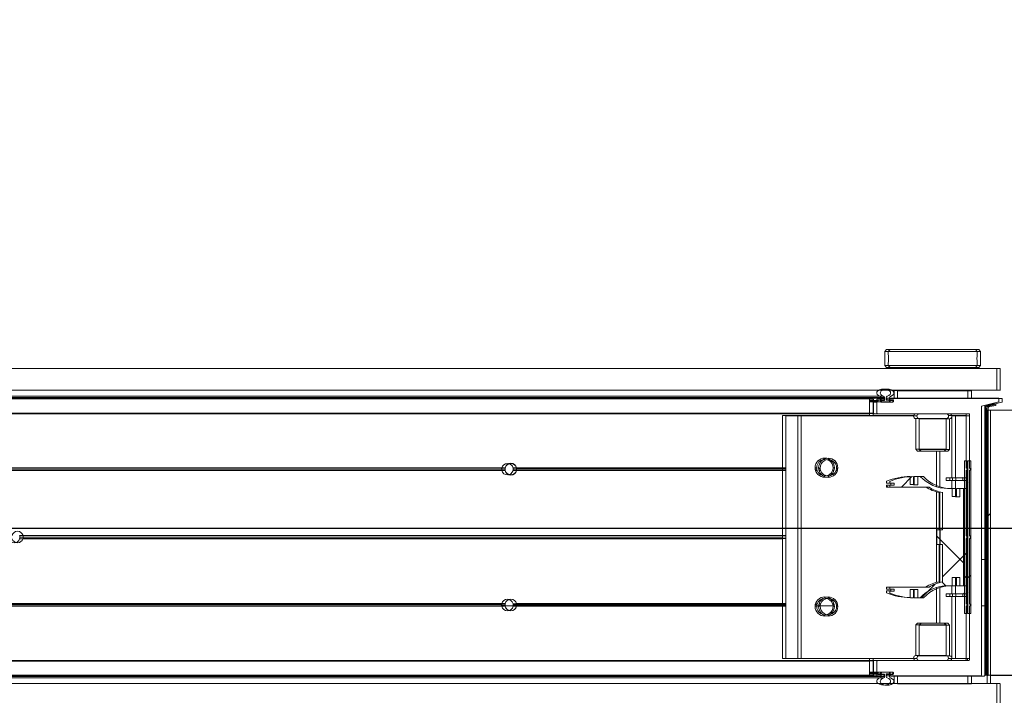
# Model space of a CAD drawing. Header units: feet. Extents: x 0 to 152508, y 0 to 59424.
# Tile 21 of 122: x 152346.783 to 152348.114, y 59280.654 to 59281.567. Entities that reach past the tile are written whole.
import ezdxf
from ezdxf import colors
from ezdxf.entities.mleader import LeaderData, LeaderLine
from ezdxf.math import Vec2, Vec3

# ---------------------------------------------------------------- set-up
doc = ezdxf.new("R2010")
doc.units = ezdxf.units.FT
doc.header["$LTSCALE"] = 0.05
doc.header["$MEASUREMENT"] = 0
for name, color, linetype, lineweight in [('Bridge plan$0$BR_P_Rail_Object', 251, 'Continuous', 30), ('Bridge plan$0$BR_P_Slab_Object', 2, 'Continuous', 30), ('Bridge plan$0$new FSB deck grid - PV_P_Curb', 1, 'Continuous', 13), ('Bridge plan$0$PV_P_EOP_Br', 252, 'Continuous', 30), ('Bridge plan$0$SC_Scratch7', 252, 'Continuous', 0)]:
    doc.layers.add(name, color=color, linetype=linetype, lineweight=lineweight)
doc.layers.add('Trellis Base$0$L-ANNO-NOTE', color=30, linetype='Continuous')
doc.styles.add('Trellis Base$0$ARIAL', font='arial.ttf', dxfattribs={"width": 0.9})

# ---------------------------------------------------------------- blocks, each defined once
blk = doc.blocks.new('Bridge plan$0$HIGH ST SCREENWALL_2 PANEL PLAN_8')
at = {"layer": 'Bridge plan$0$SC_Scratch7', "lineweight": 0, "extrusion": (0, 0, -1)}
h = blk.add_hatch(dxfattribs=at)
h.set_pattern_fill('ANSI31', color=256, scale=0.01, style=0, pattern_type=2)
h.set_pattern_definition([(44.9981, (-5.25714, -13.8556), (-0.0883853, 0.088391), [])])
h.paths.add_polyline_path([(0.3575, -0.142, -0.36397), (0.3554, -0.1445), (0.3469, -0.146), (0.3472, -0.1476), (0.3557, -0.1461, 0.36397), (0.3592, -0.142), (0.3592, 0.2187), (0.3575, 0.2187)])
h = blk.add_hatch(dxfattribs=at)
h.set_pattern_fill('ANSI31', color=256, scale=0.01, style=0, pattern_type=2)
h.set_pattern_definition([(44.9981, (-5.26903, -14.01357), (-0.0883853, 0.088391), [])])
h.paths.add_polyline_path([(0.3847, -0.0711), (0.3847, 0.1353), (0.3809, 0.1353), (0.3809, -0.0711)])
h = blk.add_hatch(dxfattribs=at)
h.set_pattern_fill('ANSI38', color=256, scale=0.01, style=0, pattern_type=2)
h.set_pattern_definition([(44.9981, (-5.26397, -14.04433), (-0.0883853, 0.088391), []), (134.9981, (-5.26397, -14.04433), (-0.2651616, 0.0883968), [0.3124994, -0.1874996])])
h.paths.add_polyline_path([(0.3958, 0.0867), (0.3958, 0.0977), (0.3861, 0.0977), (0.3861, -0.0335), (0.3958, -0.0335), (0.3958, -0.0226), (0.4014, -0.0226), (0.4014, -0.0335), (0.407, -0.0335, -0.206189), (0.4447, -0.0498), (0.4527, -0.0498), (0.4527, -0.0388), (0.4583, -0.0388), (0.4583, -0.0498, 0.098423), (0.4903, -0.0434), (0.4903, -0.0407), (0.4846, -0.0407), (0.4846, -0.0382), (0.4903, -0.0382), (0.4903, -0.0355), (0.4374, -0.0355, 0.085705), (0.419, -0.0282), (0.419, 0.0222), (0.4222, 0.0222), (0.4222, 0.0419), (0.419, 0.0419), (0.419, 0.0924, 0.085705), (0.4374, 0.0997), (0.4903, 0.0997), (0.4903, 0.1024), (0.4846, 0.1024), (0.4846, 0.1048), (0.4903, 0.1048), (0.4903, 0.1075, 0.098423), (0.4583, 0.1139), (0.4583, 0.1029), (0.4527, 0.1029), (0.4527, 0.1139), (0.4447, 0.1139, -0.206189), (0.407, 0.0977), (0.4014, 0.0977), (0.4014, 0.0867)])
at = {"layer": 'Bridge plan$0$SC_Scratch7', "lineweight": 0}
for p, q in [((-0.3412, 0.2596), (-0.3412, 0.2301)), ((-4.3307, 0.2299), (-0.3412, 0.2298)), ((-0.4801, 0.23), (-0.4801, 0.2196)), ((-0.3801, 0.23), (-0.4801, 0.23)), ((-0.4801, 0.23), (-0.4801, 0.2196)), ((-0.4457, 0.23), (-0.4457, 0.2301)), ((-0.4145, 0.2301), (-0.4145, 0.23)), ((-0.3854, 0.2301), (-0.3854, 0.23)), ((-0.3801, 0.2196), (-0.3801, 0.23)), ((-0.3801, 0.23), (-0.3801, 0.2196)), ((-0.3801, 0.23), (-0.3801, 0.23)), ((-0.3542, 0.2301), (-0.3542, 0.2187)), ((-0.513, 0.2193), (-2.27, 0.2194)), ((-0.513, 0.2193), (-2.27, 0.2194)), ((-0.513, 0.2185), (-2.27, 0.2186)), ((-0.513, 0.2185), (-2.27, 0.2186)), ((-2.2699, 0.222), (-0.4987, 0.222)), ((-2.2699, 0.222), (-0.4987, 0.222)), ((-2.2699, 0.2203), (-0.4974, 0.2202)), ((-2.2699, 0.2203), (-0.4974, 0.2202)), ((-0.513, 0.2187), (-0.513, 0.2196)), ((-0.513, 0.1996), (-0.513, 0.2187)), ((-0.5078, 0.2169), (-0.513, 0.2169)), ((-0.5078, 0.2161), (-0.513, 0.2161)), ((-0.5078, 0.2154), (-0.513, 0.2154)), ((-0.5078, 0.2146), (-0.513, 0.2146)), ((-0.5078, 0.1996), (-0.5078, 0.2187)), ((-0.507, 0.2196), (-0.4988, 0.2196)), ((-0.5019, 0.2169), (-0.5028, 0.2169)), ((-0.5028, 0.2167), (-0.5028, 0.2154)), ((-0.5019, 0.2161), (-0.5028, 0.2161)), ((-0.5019, 0.2154), (-0.5028, 0.2154)), ((-0.4988, 0.2175), (-0.502, 0.2175)), ((-0.502, 0.2146), (-0.4861, 0.2146)), ((-0.5019, 0.2161), (-0.5019, 0.2169)), ((-0.5008, 0.2169), (-0.5019, 0.2169)), ((-0.5019, 0.2154), (-0.5019, 0.2161)), ((-0.5019, 0.2146), (-0.5019, 0.2154)), ((-0.4871, 0.2146), (-0.501, 0.2146)), ((-0.5008, 0.2169), (-0.4974, 0.2169)), ((-0.498, 0.2187), (-0.498, 0.2183)), ((-0.4974, 0.2169), (-0.4974, 0.2205)), ((-0.4907, 0.2205), (-0.4907, 0.2169)), ((-0.4907, 0.2169), (-0.4871, 0.2169)), ((-0.4901, 0.2183), (-0.4901, 0.2187)), ((-0.4893, 0.2196), (-0.3628, 0.2196)), ((-0.4861, 0.2175), (-0.4893, 0.2175)), ((-0.4863, 0.2161), (-0.4863, 0.2154)), ((-0.4853, 0.2154), (-0.4853, 0.2167)), ((-0.362, 0.2188), (-0.362, -0.145)), ((-0.3575, 0.2187), (-0.3592, 0.2187)), ((-0.3592, 0.2187), (-0.3592, -0.142)), ((-0.3575, 0.2187), (-0.3575, -0.142)), ((-0.3542, 0.2187), (-0.3125, 0.2187)), ((-0.3542, -0.1396), (-0.3542, 0.2187)), ((-0.513, 0.1993), (-2.2707, 0.1994)), ((-0.513, 0.1993), (-2.2707, 0.1994)), ((-0.513, 0.1985), (-2.2707, 0.1985)), ((-0.513, 0.1985), (-2.2707, 0.1985)), ((-0.6309, -0.132), (-0.6309, 0.1961)), ((-0.6101, 0.1961), (-0.6309, 0.1961)), ((-0.6101, -0.132), (-0.6101, 0.1961)), ((-0.4537, 0.1961), (-0.6101, 0.1961)), ((-0.513, 0.1987), (-0.513, 0.1996)), ((-0.513, 0.1961), (-0.513, 0.1987)), ((-0.3836, 0.1987), (-0.507, 0.1987)), ((-0.4505, 0.1507), (-0.4505, 0.1922)), ((-0.4505, 0.1922), (-0.4097, 0.1922)), ((-0.4097, 0.1922), (-0.4097, 0.1507)), ((-0.4018, 0.1961), (-0.4065, 0.1961)), ((-0.4018, 0.1123), (-0.4018, 0.1961)), ((-0.3828, 0.1961), (-0.4018, 0.1961)), ((-0.3854, 0.1987), (-0.3854, 0.1961)), ((-0.3828, 0.1254), (-0.3828, 0.1979)), ((-0.4482, 0.1483), (-0.4505, 0.1507)), ((-0.4505, 0.1507), (-0.4097, 0.1507)), ((-0.4482, 0.1483), (-0.4121, 0.1483)), ((-0.4226, 0.1001), (-0.4226, 0.1483)), ((-0.4097, 0.1507), (-0.4121, 0.1483)), ((-0.3847, 0.1353), (-0.3847, -0.0711)), ((-0.3847, 0.1353), (-0.3809, 0.1353)), ((-0.3809, 0.1353), (-0.3809, -0.0711)), ((-1.0103, 0.1252), (-2.1068, 0.1252)), ((-1.0103, 0.1252), (-2.1068, 0.1252)), ((-1.0104, 0.1235), (-2.1068, 0.1235)), ((-1.0104, 0.1235), (-2.1068, 0.1235)), ((-1.0102, 0.1218), (-2.1068, 0.1219)), ((-1.0102, 0.1218), (-2.1068, 0.1219)), ((-1.0104, 0.1248), (-0.9949, 0.1248)), ((-0.9948, 0.125), (-1.0103, 0.125)), ((-0.9949, 0.125), (-1.0103, 0.125)), ((-0.631, 0.1252), (-0.995, 0.1252)), ((-0.995, 0.1221), (-0.6309, 0.1221)), ((-0.995, 0.1221), (-0.6309, 0.1221)), ((-0.631, 0.1218), (-0.995, 0.1218)), ((-0.9949, 0.1254), (-0.6309, 0.1254)), ((-0.9949, 0.1254), (-0.6309, 0.1254)), ((-0.9948, 0.1237), (-0.6309, 0.1237)), ((-0.9948, 0.1237), (-0.6309, 0.1237)), ((-0.631, 0.1235), (-0.9948, 0.1235)), ((-0.5867, 0.1254), (-0.5845, 0.1254)), ((-0.5865, 0.1237), (-0.5843, 0.1237)), ((-0.5861, 0.1221), (-0.5839, 0.1221)), ((-0.563, 0.1221), (-0.5612, 0.1221)), ((-0.5626, 0.1237), (-0.5608, 0.1237)), ((-0.5624, 0.1254), (-0.5606, 0.1254)), ((-0.3803, 0.1237), (-0.3828, 0.1254)), ((-0.3828, 0.1221), (-0.3803, 0.1237)), ((-0.3828, 0.0342), (-0.3828, 0.1221)), ((-0.4903, 0.1048), (-0.4903, 0.1075)), ((-0.4583, 0.1139), (-0.4583, 0.1029)), ((-0.4527, 0.1029), (-0.4527, 0.1139)), ((-0.4527, 0.1139), (-0.4447, 0.1139)), ((-0.4094, 0.1086), (-0.4094, 0.1123)), ((-0.4094, 0.1123), (-0.4011, 0.1123)), ((-0.4094, 0.1086), (-0.4011, 0.1086)), ((-0.4018, 0.0977), (-0.4018, 0.1086)), ((-0.4011, 0.1086), (-0.4011, 0.1123)), ((-0.4011, 0.1123), (-0.3871, 0.1123)), ((-0.4011, 0.1086), (-0.3871, 0.1086)), ((-0.3871, 0.1123), (-0.3871, 0.1086)), ((-0.4846, 0.1048), (-0.4903, 0.1048)), ((-0.4903, 0.1024), (-0.4846, 0.1024)), ((-0.4903, 0.0997), (-0.4903, 0.1024)), ((-0.4374, 0.0997), (-0.4903, 0.0997)), ((-0.4846, 0.1024), (-0.4846, 0.1048)), ((-0.4583, 0.1029), (-0.4527, 0.1029)), ((-0.4226, -0.0291), (-0.4226, 0.0932)), ((-0.407, 0.0977), (-0.4014, 0.0977)), ((-0.4014, 0.0977), (-0.4014, 0.0867)), ((-0.3958, 0.0867), (-0.3958, 0.0977)), ((-0.3958, 0.0977), (-0.3861, 0.0977)), ((-0.3861, 0.0977), (-0.3861, -0.0335)), ((-0.419, 0.0419), (-0.419, 0.0924)), ((-0.4014, 0.0867), (-0.3958, 0.0867)), ((-0.4222, 0.0419), (-0.419, 0.0419)), ((-0.4222, 0.0222), (-0.4222, 0.0419)), ((-0.631, 0.0339), (-1.6618, 0.034)), ((-0.631, 0.0339), (-1.6618, 0.034)), ((-0.631, 0.0297), (-1.6618, 0.0297)), ((-0.631, 0.0297), (-1.6618, 0.0297)), ((-0.631, 0.0318), (-1.6615, 0.0319)), ((-0.631, 0.0318), (-1.6615, 0.0319)), ((-0.3807, 0.0321), (-0.3828, 0.0342)), ((-0.3828, 0.0299), (-0.3807, 0.0321)), ((-0.3828, -0.0579), (-0.3828, 0.0299)), ((-0.419, 0.0222), (-0.4222, 0.0222)), ((-0.419, -0.0282), (-0.419, 0.0222)), ((-0.362, 0.0078), (-0.3592, 0.005)), ((-0.3575, 0.0033), (-0.3542, 0)), ((-0.4014, -0.0226), (-0.4014, -0.0335)), ((-0.3958, -0.0226), (-0.4014, -0.0226)), ((-0.3958, -0.0335), (-0.3958, -0.0226)), ((-0.4903, -0.0355), (-0.4374, -0.0355)), ((-0.4903, -0.0382), (-0.4903, -0.0355)), ((-0.4846, -0.0382), (-0.4903, -0.0382)), ((-0.4846, -0.0407), (-0.4846, -0.0382)), ((-0.4583, -0.0388), (-0.4583, -0.0498)), ((-0.4527, -0.0388), (-0.4583, -0.0388)), ((-0.4527, -0.0498), (-0.4527, -0.0388)), ((-0.4226, -0.0842), (-0.4226, -0.0359)), ((-0.4014, -0.0335), (-0.407, -0.0335)), ((-0.4018, -0.0445), (-0.4018, -0.0335)), ((-0.3861, -0.0335), (-0.3958, -0.0335)), ((-0.4903, -0.0407), (-0.4846, -0.0407)), ((-0.4903, -0.0434), (-0.4903, -0.0407)), ((-0.4447, -0.0498), (-0.4527, -0.0498)), ((-0.4011, -0.0445), (-0.4094, -0.0445)), ((-0.4094, -0.0445), (-0.4094, -0.0482)), ((-0.4011, -0.0482), (-0.4094, -0.0482)), ((-0.4018, -0.132), (-0.4018, -0.0482)), ((-0.4011, -0.0445), (-0.4011, -0.0482)), ((-0.3871, -0.0445), (-0.4011, -0.0445)), ((-0.3871, -0.0482), (-0.4011, -0.0482)), ((-0.3871, -0.0445), (-0.3871, -0.0482)), ((-1.0102, -0.0582), (-2.1068, -0.0581)), ((-1.0102, -0.0582), (-2.1068, -0.0581)), ((-1.0104, -0.0598), (-2.1068, -0.0598)), ((-1.0104, -0.0598), (-2.1068, -0.0598)), ((-1.0103, -0.0615), (-2.1068, -0.0615)), ((-1.0103, -0.0615), (-2.1068, -0.0615)), ((-0.995, -0.0579), (-0.6309, -0.0579)), ((-0.995, -0.0579), (-0.6309, -0.0579)), ((-0.631, -0.0582), (-0.995, -0.0582)), ((-0.631, -0.0615), (-0.995, -0.0615)), ((-0.9949, -0.0613), (-0.6309, -0.0613)), ((-0.9949, -0.0613), (-0.6309, -0.0613)), ((-0.9948, -0.0596), (-0.6309, -0.0596)), ((-0.9948, -0.0596), (-0.6309, -0.0596)), ((-0.631, -0.0598), (-0.9948, -0.0598)), ((-0.5867, -0.0613), (-0.5845, -0.0613)), ((-0.5865, -0.0596), (-0.5843, -0.0596)), ((-0.5861, -0.0579), (-0.5839, -0.0579)), ((-0.563, -0.0579), (-0.5612, -0.0579)), ((-0.5625, -0.0596), (-0.5608, -0.0596)), ((-0.5624, -0.0613), (-0.5606, -0.0613)), ((-0.3803, -0.0596), (-0.3828, -0.0579)), ((-0.3828, -0.0613), (-0.3803, -0.0596)), ((-0.3828, -0.1338), (-0.3828, -0.0613)), ((-0.3809, -0.0711), (-0.3847, -0.0711)), ((-0.4505, -0.0866), (-0.4481, -0.0842)), ((-0.4505, -0.128), (-0.4505, -0.0866)), ((-0.4097, -0.0866), (-0.4505, -0.0866)), ((-0.4121, -0.0842), (-0.4481, -0.0842)), ((-0.4121, -0.0842), (-0.4097, -0.0866)), ((-0.4097, -0.0866), (-0.4097, -0.128)), ((-0.6101, -0.132), (-0.6309, -0.132)), ((-0.4537, -0.132), (-0.6101, -0.132)), ((-0.513, -0.1346), (-0.513, -0.132)), ((-0.4097, -0.128), (-0.4505, -0.128)), ((-0.4018, -0.132), (-0.4065, -0.132)), ((-0.3828, -0.132), (-0.4018, -0.132)), ((-0.5131, -0.1348), (-2.2707, -0.1348)), ((-0.5131, -0.1348), (-2.2707, -0.1348)), ((-0.5131, -0.1355), (-2.2707, -0.1355)), ((-0.5131, -0.1355), (-2.2707, -0.1355)), ((-0.513, -0.1353), (-0.513, -0.1346)), ((-0.513, -0.1547), (-0.513, -0.1353)), ((-0.5078, -0.1546), (-0.5078, -0.1354)), ((-0.507, -0.1346), (-0.3836, -0.1346)), ((-0.362, -0.145), (-0.3385, -0.1504)), ((-0.3557, -0.1461), (-0.3472, -0.1476)), ((-0.3554, -0.1445), (-0.3469, -0.146)), ((-0.3125, -0.1396), (-0.3542, -0.1396)), ((-0.3472, -0.1476), (-0.3469, -0.146)), ((-0.5131, -0.155), (-2.27, -0.1549)), ((-0.5131, -0.155), (-2.27, -0.1549)), ((-0.5131, -0.1557), (-2.27, -0.1556)), ((-0.5131, -0.1557), (-2.27, -0.1556)), ((-2.27, -0.1565), (-0.4974, -0.1566)), ((-2.27, -0.1565), (-0.4974, -0.1566)), ((-2.2699, -0.1583), (-0.4987, -0.1583)), ((-2.2699, -0.1583), (-0.4987, -0.1583)), ((-0.5078, -0.1504), (-0.513, -0.1504)), ((-0.5078, -0.1513), (-0.513, -0.1513)), ((-0.5078, -0.1519), (-0.513, -0.1519)), ((-0.5078, -0.1528), (-0.513, -0.1528)), ((-0.513, -0.1554), (-0.513, -0.1547)), ((-0.4988, -0.1554), (-0.507, -0.1554)), ((-0.5028, -0.1513), (-0.5028, -0.1525)), ((-0.5018, -0.1513), (-0.5028, -0.1513)), ((-0.5018, -0.1519), (-0.5028, -0.1519)), ((-0.5018, -0.1528), (-0.5028, -0.1528)), ((-0.4861, -0.1505), (-0.502, -0.1505)), ((-0.502, -0.1533), (-0.4988, -0.1533)), ((-0.5018, -0.1513), (-0.5018, -0.1505)), ((-0.5018, -0.1519), (-0.5018, -0.1513)), ((-0.5018, -0.1528), (-0.5018, -0.1519)), ((-0.501, -0.1528), (-0.5018, -0.1528)), ((-0.501, -0.1504), (-0.4871, -0.1504)), ((-0.4974, -0.1528), (-0.501, -0.1528)), ((-0.498, -0.1542), (-0.498, -0.1546)), ((-0.4974, -0.1563), (-0.4974, -0.1528)), ((-0.4907, -0.1528), (-0.4907, -0.1563)), ((-0.4873, -0.1528), (-0.4907, -0.1528)), ((-0.4901, -0.1546), (-0.4901, -0.1542)), ((-0.4893, -0.1533), (-0.4861, -0.1533)), ((-0.3385, -0.1554), (-0.4893, -0.1554)), ((-0.4863, -0.1513), (-0.4863, -0.1519)), ((-0.4853, -0.1525), (-0.4853, -0.1513)), ((-0.4801, -0.1554), (-0.4801, -0.1658)), ((-0.3801, -0.1658), (-0.3801, -0.1554)), ((-0.3385, -0.1504), (-0.3385, -0.1554)), ((-4.3308, -0.1664), (-0.3412, -0.1665)), ((-0.4801, -0.1658), (-0.3801, -0.1658)), ((-0.4457, -0.1663), (-0.4457, -0.1658)), ((-0.4145, -0.1658), (-0.4145, -0.1663)), ((-0.3411, -0.1663), (-0.3411, -0.1958)), ((-4.3308, -0.1959), (-0.3412, -0.196)), ((-0.4926, -0.1997), (-0.4901, -0.1972)), ((-0.4901, -0.1972), (-0.3701, -0.1972)), ((-0.4863, -0.1972), (-0.4863, -0.1958)), ((-0.3738, -0.1958), (-0.3738, -0.1972)), ((-0.3701, -0.1972), (-0.3676, -0.1997)), ((-0.4926, -0.2027), (-0.4926, -0.1997)), ((-0.4926, -0.1997), (-0.3676, -0.1997)), ((-0.3679, -0.2096), (-0.3679, -0.2078)), ((-0.3676, -0.1997), (-0.3676, -0.2027)), ((-0.4926, -0.2188), (-0.4926, -0.2156)), ((-0.4901, -0.2213), (-0.4926, -0.2188)), ((-0.4926, -0.2188), (-0.3676, -0.2188)), ((-0.4901, -0.2213), (-0.3701, -0.2213)), ((-0.3676, -0.2188), (-0.3701, -0.2213)), ((-0.3676, -0.2156), (-0.3676, -0.2188))]:
    blk.add_line(p, q, dxfattribs=at)
at = {"layer": 'Bridge plan$0$SC_Scratch7', "lineweight": 0, "extrusion": (0, 0, -1)}
for centre in [(0.5736, 0.1258), (0.5736, -0.0617)]:
    blk.add_circle(centre, 0.013, dxfattribs=at)
for centre, radius, start, end in [((0.507, 0.2187), 0.00082, 359.9981, 89.9981), ((0.502, 0.2167), 0.00082, 359.9981, 89.9981), ((0.502, 0.2154), 0.00082, 269.9981, 359.9981), ((0.5008, 0.2159), 0.00104, 11.5132, 89.9981), ((0.501, 0.2154), 0.000833, 269.9981, 359.9981), ((0.4988, 0.2187), 0.00082, 89.9981, 179.9981), ((0.4988, 0.2183), 0.00082, 179.9981, 269.9981), ((0.4992, 0.2205), 0.00182, 107.5606, 179.9981), ((0.4889, 0.2205), 0.00182, 359.9981, 72.4357), ((0.4893, 0.2187), 0.00082, 359.9981, 89.9981), ((0.4893, 0.2183), 0.00082, 269.9981, 359.9981), ((0.4871, 0.2161), 0.000833, 89.9981, 179.9982), ((0.4871, 0.2154), 0.000833, 179.9981, 269.9981), ((0.4861, 0.2167), 0.00082, 89.9981, 179.9981), ((0.4861, 0.2154), 0.00082, 179.9981, 269.9981), ((0.3628, 0.2188), 0.00082, 89.9981, 179.9981), ((0.507, 0.1996), 0.000833, 269.9981, 359.9981), ((0.4505, 0.1955), 0.00328, 269.9981, 89.9981), ((0.4097, 0.1955), 0.00328, 89.9981, 269.9981), ((0.3836, 0.1979), 0.00082, 89.9981, 179.9981), ((0.5734, 0.1258), 0.0111, 357.8437, 182.1526), ((1.0026, 0.1238), 0.00781, 359.0516, 11.3489), ((1.0026, 0.1238), 0.00781, 359.0516, 11.3489), ((1.0026, 0.1238), 0.00781, 346.7098, 359.0516), ((1.0026, 0.1238), 0.00781, 346.7098, 359.0516), ((1.0026, 0.1238), 0.00781, 11.3489, 168.6474), ((1.0026, 0.1238), 0.00781, 11.3489, 168.6474), ((1.0026, 0.1238), 0.00781, 193.2865, 346.7098), ((1.0026, 0.1238), 0.00781, 193.2865, 346.7098), ((1.0026, 0.1238), 0.00781, 180.9446, 193.2865), ((1.0026, 0.1238), 0.00781, 180.9446, 193.2865), ((1.0026, 0.1238), 0.00781, 168.6474, 180.9446), ((1.0026, 0.1238), 0.00781, 168.6474, 180.9446), ((0.5734, 0.1258), 0.0111, 349.1638, 357.8437), ((0.5734, 0.1258), 0.0111, 340.222, 349.1638), ((0.5734, 0.1258), 0.0111, 199.7743, 340.222), ((0.5734, 0.1258), 0.0111, 190.8325, 199.7743), ((0.5734, 0.1258), 0.0111, 182.1526, 190.8325), ((0.4583, 0.0302), 0.0837, 67.5138, 89.9981), ((0.407, 0.1495), 0.0518, 269.9981, 316.6001), ((0.3871, 0.1062), 0.00617, 89.9981, 113.0704), ((0.3871, 0.1062), 0.00242, 89.9981, 179.9981), ((0.407, 0.1495), 0.0584, 281.7746, 301.3689), ((0.407, -0.0853), 0.0518, 43.3961, 89.9981), ((0.407, -0.0853), 0.0584, 58.6274, 78.2216), ((1.0026, -0.0597), 0.00781, 13.2865, 166.7098), ((1.0026, -0.0597), 0.00781, 13.2865, 166.7098), ((0.5734, -0.0617), 0.0111, 19.7743, 160.222), ((0.4583, 0.034), 0.0837, 269.9981, 292.4825), ((0.3871, -0.042), 0.00242, 179.9981, 269.9981), ((0.3871, -0.042), 0.00617, 246.9259, 269.9981), ((1.0026, -0.0597), 0.00781, 0.9446, 13.2865), ((1.0026, -0.0597), 0.00781, 0.9446, 13.2865), ((1.0026, -0.0597), 0.00781, 348.6474, 0.9446), ((1.0026, -0.0597), 0.00781, 348.6474, 0.9446), ((1.0026, -0.0597), 0.00781, 191.3489, 348.6474), ((1.0026, -0.0597), 0.00781, 191.3489, 348.6474), ((1.0026, -0.0597), 0.00781, 166.7098, 179.0516), ((1.0026, -0.0597), 0.00781, 166.7098, 179.0516), ((1.0026, -0.0597), 0.00781, 179.0516, 191.3489), ((1.0026, -0.0597), 0.00781, 179.0516, 191.3489), ((0.5734, -0.0617), 0.0111, 177.8437, 2.1526), ((0.5734, -0.0617), 0.0111, 2.1526, 10.8325), ((0.5734, -0.0617), 0.0111, 10.8325, 19.7743), ((0.5734, -0.0617), 0.0111, 160.222, 169.1638), ((0.5734, -0.0617), 0.0111, 169.1638, 177.8437), ((0.4505, -0.1313), 0.00328, 269.9981, 89.9981), ((0.4097, -0.1313), 0.00328, 89.9981, 269.9981), ((0.507, -0.1354), 0.00082, 359.9981, 89.9981), ((0.3836, -0.1338), 0.00082, 179.9981, 269.9981), ((0.355, -0.142), 0.00417, 279.9981, 359.9981), ((0.355, -0.142), 0.0025, 279.9981, 359.9981), ((0.507, -0.1546), 0.00082, 269.9981, 359.9981), ((0.502, -0.1513), 0.00082, 359.9981, 89.9981), ((0.502, -0.1525), 0.00082, 269.9981, 359.9981), ((0.501, -0.1513), 0.000833, 359.9981, 89.9981), ((0.501, -0.1519), 0.000833, 269.9981, 359.9982), ((0.4988, -0.1542), 0.00082, 89.9981, 179.9981), ((0.4988, -0.1546), 0.00082, 179.9981, 269.9981), ((0.4992, -0.1563), 0.00182, 179.9981, 252.4357), ((0.4889, -0.1563), 0.00182, 287.5606, 359.9981), ((0.4893, -0.1542), 0.00082, 359.9981, 89.9981), ((0.4893, -0.1546), 0.00082, 269.9981, 359.9981), ((0.4873, -0.1517), 0.00104, 191.5132, 269.9981), ((0.4871, -0.1513), 0.000833, 89.9981, 179.9981), ((0.4861, -0.1513), 0.00082, 89.9981, 179.9981), ((0.4861, -0.1525), 0.00082, 179.9981, 269.9981), ((0.5549, -0.2092), 0.0627, 174.0342, 185.8878)]:
    blk.add_arc(centre, radius, start, end, dxfattribs=at)
at = {"layer": 'Bridge plan$0$SC_Scratch7', "lineweight": 0}
for centre, start, end in [((-1.0026, 0.1236), 168.6474, 180.9446), ((-1.0026, 0.1236), 180.9446, 193.2865), ((-1.0026, 0.1236), 11.3489, 168.6474), ((-1.0026, 0.1236), 193.2865, 346.7098), ((-1.0026, 0.1236), 359.0516, 11.3489), ((-1.0026, 0.1236), 346.7098, 359.0516), ((-1.6693, 0.0319), 15.7783, 164.2179), ((-1.6693, 0.0319), 15.7783, 164.2179), ((-1.6693, 0.0319), 195.7783, 344.2179), ((-1.6693, 0.0319), 195.7783, 344.2179), ((-1.6693, 0.0319), 359.9981, 15.7783), ((-1.6693, 0.0319), 359.9981, 15.7783), ((-1.6693, 0.0319), 344.2179, 359.9981), ((-1.6693, 0.0319), 344.2179, 359.9981), ((-1.0026, -0.06), 13.2865, 166.7098), ((-1.0026, -0.06), 166.7098, 179.0516), ((-1.0026, -0.06), 179.0516, 191.3489), ((-1.0026, -0.06), 191.3489, 348.6474), ((-1.0026, -0.06), 0.9446, 13.2865), ((-1.0026, -0.06), 348.6474, 0.9446)]:
    blk.add_arc(centre, 0.00781, start, end, dxfattribs=at)
at = {"layer": 'Bridge plan$0$SC_Scratch7', "lineweight": 0, "extrusion": (0, 0, -1)}
for centre, major_axis in [((-0.4941, 0.2268), (0.00937, 0)), ((-0.4941, -0.1627), (-0.00937, 0))]:
    blk.add_ellipse(centre, major_axis=major_axis, ratio=0.561718, start_param=2.083904, end_param=7.340874, dxfattribs=at)
at = {"layer": 'Bridge plan$0$SC_Scratch7', "lineweight": 0}
for points, knots in [([(-0.3676, -0.2027), (-0.3676, -0.2027), (-0.3676, -0.2026), (-0.3676, -0.203), (-0.3677, -0.204), (-0.3678, -0.2057), (-0.3679, -0.2075), (-0.3679, -0.2087), (-0.3679, -0.2092)], [0, 0, 0, 0, 0.001442, 0.215072, 0.428673, 0.643269, 0.858346, 1, 1, 1, 1]), ([(-0.3679, -0.2092), (-0.3679, -0.2099), (-0.3679, -0.2114), (-0.3678, -0.2133), (-0.3677, -0.2148), (-0.3676, -0.2156), (-0.3676, -0.2156), (-0.3676, -0.2156)], [0, 0, 0, 0, 0.214044, 0.428061, 0.642808, 0.858038, 1, 1, 1, 1])]:
    blk.add_open_spline(points, degree=3, knots=knots, dxfattribs=at)
blk = doc.blocks.new('Bridge plan$0$HIGH ST SCREENWALL_2 PANEL PLAN_9')
at = {"layer": 'Bridge plan$0$SC_Scratch7', "lineweight": 0, "extrusion": (0, 0, -1)}
h = blk.add_hatch(dxfattribs=at)
h.set_pattern_fill('ANSI34', color=256, scale=0.1, style=0, pattern_type=2)
h.set_pattern_definition([(135.002, (13.9432, -13.85166), (0.530312, 0.530346), []), (135.002, (13.76644, -13.8517), (0.530312, 0.530346), []), (135.002, (13.5897, -13.8517), (0.530312, 0.530346), []), (135.002, (13.4129, -13.8517), (0.530312, 0.530346), [])])
h.paths.add_polyline_path([(4.3502, -0.1486), (4.3498, -0.1469), (4.3583, -0.1447, 0.339454), (4.3601, -0.1423), (4.3601, 0.2186), (4.3618, 0.2186), (4.3618, -0.1423, -0.339454), (4.3587, -0.1463)])
h = blk.add_hatch(dxfattribs=at)
h.set_pattern_fill('ANSI31', color=256, scale=0.01, style=0, pattern_type=2)
h.set_pattern_definition([(135.00186, (13.94173, -14.01359), (0.0883853, 0.088391), [])])
h.paths.add_polyline_path([(4.3899, 0.1351), (4.3899, -0.0712), (4.3862, -0.0712), (4.3862, 0.1351)])
h = blk.add_hatch(dxfattribs=at)
h.set_pattern_fill('ANSI38', color=256, scale=0.01, style=0, pattern_type=2)
h.set_pattern_definition([(135.0019, (13.84452, -14.04437), (0.0883853, 0.088391), []), (45.0019, (13.84452, -14.04437), (0.26516165, 0.0883968), [0.3124994, -0.1874996])])
h.paths.add_polyline_path([(4.401, -0.0227), (4.401, -0.0337), (4.3914, -0.0337), (4.3914, 0.0976), (4.401, 0.0976), (4.401, 0.0866), (4.4066, 0.0866), (4.4066, 0.0976), (4.4123, 0.0976, 0.206189), (4.4499, 0.1138), (4.4579, 0.1138), (4.4579, 0.1028), (4.4635, 0.1028), (4.4635, 0.1138, -0.098423), (4.4955, 0.1074), (4.4955, 0.1047), (4.4898, 0.1047), (4.4898, 0.1022), (4.4955, 0.1022), (4.4955, 0.0995), (4.4426, 0.0995, -0.085705), (4.4242, 0.0922), (4.4242, 0.0418), (4.4275, 0.0418), (4.4275, 0.0221), (4.4242, 0.0221), (4.4242, -0.0283, -0.085705), (4.4426, -0.0356), (4.4955, -0.0356), (4.4955, -0.0383), (4.4898, -0.0383), (4.4898, -0.0408), (4.4955, -0.0408), (4.4955, -0.0435, -0.098423), (4.4635, -0.0499), (4.4635, -0.0389), (4.4579, -0.0389), (4.4579, -0.0499), (4.4499, -0.0499, 0.206189), (4.4123, -0.0337), (4.4066, -0.0337), (4.4066, -0.0227)])
at = {"layer": 'Bridge plan$0$SC_Scratch7', "lineweight": 0}
for p, q in [((-4.3464, 0.2299), (-4.3464, 0.2594)), ((-8.3359, 0.2301), (-4.3464, 0.2299)), ((-4.4853, 0.2194), (-4.4853, 0.2299)), ((-4.4853, 0.2299), (-4.3853, 0.2299)), ((-4.4509, 0.2299), (-4.4509, 0.2299)), ((-4.4197, 0.2299), (-4.4197, 0.2299)), ((-4.3853, 0.2299), (-4.3853, 0.2194)), ((-4.3594, 0.2299), (-4.3594, 0.2186)), ((-4.5182, 0.2194), (-6.2752, 0.2195)), ((-4.5182, 0.2186), (-6.2752, 0.2187)), ((-6.2751, 0.2222), (-4.5039, 0.2221)), ((-6.2751, 0.2204), (-4.5026, 0.2204)), ((-4.5182, 0.2186), (-4.5182, 0.2194)), ((-4.5182, 0.1994), (-4.5182, 0.2186)), ((-4.5182, 0.2168), (-4.513, 0.2168)), ((-4.5182, 0.2159), (-4.513, 0.2159)), ((-4.5182, 0.2144), (-4.513, 0.2144)), ((-4.513, 0.1994), (-4.513, 0.2186)), ((-4.5122, 0.2194), (-4.5041, 0.2194)), ((-4.508, 0.2168), (-4.5071, 0.2168)), ((-4.508, 0.2165), (-4.508, 0.2153)), ((-4.508, 0.2159), (-4.5071, 0.2159)), ((-4.508, 0.2153), (-4.5071, 0.2153)), ((-4.5041, 0.2174), (-4.5072, 0.2174)), ((-4.5072, 0.2145), (-4.4914, 0.2145)), ((-4.5071, 0.2168), (-4.5071, 0.2159)), ((-4.5071, 0.2168), (-4.5061, 0.2168)), ((-4.5071, 0.2159), (-4.5071, 0.2153)), ((-4.5071, 0.2153), (-4.5071, 0.2145)), ((-4.5062, 0.2144), (-4.4923, 0.2144)), ((-4.5026, 0.2168), (-4.5061, 0.2168)), ((-4.5032, 0.2186), (-4.5032, 0.2182)), ((-4.5026, 0.2204), (-4.5026, 0.2168)), ((-4.4959, 0.2168), (-4.4959, 0.2204)), ((-4.4923, 0.2168), (-4.4959, 0.2168)), ((-4.4953, 0.2182), (-4.4953, 0.2186)), ((-4.4945, 0.2194), (-4.368, 0.2194)), ((-4.4914, 0.2174), (-4.4945, 0.2174)), ((-4.4915, 0.2153), (-4.4915, 0.2159)), ((-4.4905, 0.2153), (-4.4905, 0.2165)), ((-4.3672, 0.2186), (-4.3672, -0.1451)), ((-4.3618, 0.2186), (-4.3618, -0.1423)), ((-4.3618, 0.2186), (-4.3601, 0.2186)), ((-4.3601, 0.2186), (-4.3601, -0.1423)), ((-4.3177, 0.2186), (-4.3594, 0.2186)), ((-4.3594, -0.1397), (-4.3594, 0.2186)), ((-4.5182, 0.1994), (-6.2759, 0.1995)), ((-4.5182, 0.1986), (-6.2759, 0.1987)), ((-4.6362, 0.196), (-4.6362, -0.1321)), ((-4.6153, 0.196), (-4.6362, 0.196)), ((-4.6153, 0.196), (-4.6153, -0.1321)), ((-4.4589, 0.196), (-4.6153, 0.196)), ((-4.5182, 0.1986), (-4.5182, 0.1994)), ((-4.5182, 0.196), (-4.5182, 0.1986)), ((-4.3889, 0.1986), (-4.5122, 0.1986)), ((-4.4557, 0.1921), (-4.4557, 0.1506)), ((-4.4149, 0.192), (-4.4557, 0.1921)), ((-4.4149, 0.1506), (-4.4149, 0.192)), ((-4.407, 0.196), (-4.4117, 0.196)), ((-4.407, 0.196), (-4.407, 0.1122)), ((-4.388, 0.196), (-4.407, 0.196)), ((-4.388, 0.1253), (-4.388, 0.1978)), ((-4.4557, 0.1506), (-4.4534, 0.1482)), ((-4.4149, 0.1506), (-4.4557, 0.1506)), ((-4.4173, 0.1482), (-4.4534, 0.1482)), ((-4.4278, 0.1482), (-4.4278, 0.1)), ((-4.4173, 0.1482), (-4.4149, 0.1506)), ((-4.3862, 0.1351), (-4.3899, 0.1351)), ((-4.3899, -0.0712), (-4.3899, 0.1351)), ((-4.3862, -0.0712), (-4.3862, 0.1351)), ((-5.0155, 0.1253), (-6.112, 0.1253)), ((-5.0156, 0.1236), (-6.112, 0.1237)), ((-5.0154, 0.122), (-6.112, 0.122)), ((-5.0156, 0.1249), (-5.0001, 0.1249)), ((-4.6362, 0.1253), (-5.0002, 0.1253)), ((-4.6362, 0.122), (-5.0002, 0.122)), ((-4.6362, 0.1236), (-5, 0.1236)), ((-4.5897, 0.1253), (-4.5919, 0.1253)), ((-4.5895, 0.1236), (-4.5917, 0.1236)), ((-4.5891, 0.1219), (-4.5913, 0.1219)), ((-4.5897, 0.1249), (-4.5676, 0.1249)), ((-4.5664, 0.1219), (-4.5682, 0.1219)), ((-4.566, 0.1236), (-4.5678, 0.1236)), ((-4.5659, 0.1253), (-4.5676, 0.1253)), ((-4.3855, 0.1236), (-4.388, 0.1253)), ((-4.388, 0.1219), (-4.3855, 0.1236)), ((-4.388, 0.0341), (-4.388, 0.1219)), ((-4.3672, 0.1249), (-4.3618, 0.1249)), ((-4.4955, 0.1074), (-4.4955, 0.1047)), ((-4.4635, 0.1028), (-4.4635, 0.1138)), ((-4.4499, 0.1138), (-4.4579, 0.1138)), ((-4.4579, 0.1138), (-4.4579, 0.1028)), ((-4.4147, 0.1085), (-4.4147, 0.1122)), ((-4.4063, 0.1122), (-4.4147, 0.1122)), ((-4.4063, 0.1085), (-4.4147, 0.1085)), ((-4.407, 0.1085), (-4.407, 0.0976)), ((-4.4063, 0.1085), (-4.4063, 0.1122)), ((-4.3923, 0.1122), (-4.4063, 0.1122)), ((-4.3923, 0.1085), (-4.4063, 0.1085)), ((-4.3923, 0.1085), (-4.3923, 0.1122)), ((-4.4955, 0.1047), (-4.4898, 0.1047)), ((-4.4955, 0.1022), (-4.4955, 0.0995)), ((-4.4898, 0.1022), (-4.4955, 0.1022)), ((-4.4955, 0.0995), (-4.4426, 0.0995)), ((-4.4898, 0.1047), (-4.4898, 0.1022)), ((-4.4579, 0.1028), (-4.4635, 0.1028)), ((-4.4066, 0.0976), (-4.4123, 0.0976)), ((-4.4066, 0.0866), (-4.4066, 0.0976)), ((-4.401, 0.0976), (-4.401, 0.0866)), ((-4.3914, 0.0976), (-4.401, 0.0976)), ((-4.3914, -0.0337), (-4.3914, 0.0976)), ((-4.4278, 0.0931), (-4.4278, -0.0292)), ((-4.4242, 0.0922), (-4.4242, 0.0418)), ((-4.401, 0.0866), (-4.4066, 0.0866)), ((-4.3672, 0.0624), (-4.3618, 0.0624)), ((-4.4275, 0.0418), (-4.4275, 0.0221)), ((-4.4242, 0.0418), (-4.4275, 0.0418)), ((-4.6362, 0.0341), (-5.667, 0.0341)), ((-4.6362, 0.0298), (-5.667, 0.0299)), ((-4.6362, 0.032), (-5.6667, 0.032)), ((-4.3859, 0.0319), (-4.388, 0.0341)), ((-4.388, 0.0298), (-4.3859, 0.0319)), ((-4.388, -0.0581), (-4.388, 0.0298)), ((-4.4275, 0.0221), (-4.4242, 0.0221)), ((-4.4242, 0.0221), (-4.4242, -0.0283)), ((-4.4066, -0.0227), (-4.401, -0.0227)), ((-4.4066, -0.0337), (-4.4066, -0.0227)), ((-4.401, -0.0227), (-4.401, -0.0337)), ((-4.4955, -0.0356), (-4.4955, -0.0383)), ((-4.4426, -0.0356), (-4.4955, -0.0356)), ((-4.4955, -0.0383), (-4.4898, -0.0383)), ((-4.4898, -0.0383), (-4.4898, -0.0408)), ((-4.4635, -0.0389), (-4.4579, -0.0389)), ((-4.4635, -0.0499), (-4.4635, -0.0389)), ((-4.4579, -0.0389), (-4.4579, -0.0499)), ((-4.4278, -0.0361), (-4.4278, -0.0843)), ((-4.4123, -0.0337), (-4.4066, -0.0337)), ((-4.407, -0.0337), (-4.407, -0.0446)), ((-4.401, -0.0337), (-4.3914, -0.0337)), ((-4.4955, -0.0408), (-4.4955, -0.0435)), ((-4.4898, -0.0408), (-4.4955, -0.0408)), ((-4.4579, -0.0499), (-4.4499, -0.0499)), ((-4.4147, -0.0446), (-4.4147, -0.0483)), ((-4.4147, -0.0446), (-4.4063, -0.0446)), ((-4.4147, -0.0483), (-4.4063, -0.0483)), ((-4.407, -0.0483), (-4.407, -0.1321)), ((-4.4063, -0.0446), (-4.4063, -0.0483)), ((-4.4063, -0.0446), (-4.3923, -0.0446)), ((-4.4063, -0.0483), (-4.3923, -0.0483)), ((-4.3923, -0.0483), (-4.3923, -0.0446)), ((-5.0154, -0.058), (-6.112, -0.058)), ((-5.0156, -0.0597), (-6.112, -0.0597)), ((-5.0155, -0.0614), (-6.112, -0.0613)), ((-4.6362, -0.058), (-5.0002, -0.058)), ((-4.6362, -0.0614), (-5.0002, -0.0614)), ((-4.6362, -0.0597), (-5, -0.0597)), ((-4.5897, -0.0614), (-4.5919, -0.0614)), ((-4.5895, -0.0597), (-4.5917, -0.0597)), ((-4.5891, -0.0581), (-4.5913, -0.0581)), ((-4.5664, -0.0581), (-4.5682, -0.0581)), ((-4.5659, -0.0614), (-4.5676, -0.0614)), ((-4.3855, -0.0597), (-4.388, -0.0581)), ((-4.388, -0.0614), (-4.3855, -0.0597)), ((-4.388, -0.1339), (-4.388, -0.0614)), ((-4.3899, -0.0712), (-4.3862, -0.0712)), ((-4.4534, -0.0843), (-4.4557, -0.0867)), ((-4.4557, -0.0867), (-4.4557, -0.1282)), ((-4.4557, -0.0867), (-4.4149, -0.0867)), ((-4.4534, -0.0843), (-4.4173, -0.0843)), ((-4.4149, -0.0867), (-4.4173, -0.0843)), ((-4.4149, -0.1282), (-4.4149, -0.0867)), ((-4.6153, -0.1321), (-4.6362, -0.1321)), ((-4.459, -0.1321), (-4.6153, -0.1321)), ((-4.5183, -0.1347), (-4.5183, -0.1321)), ((-4.4557, -0.1282), (-4.4149, -0.1282)), ((-4.407, -0.1321), (-4.4117, -0.1321)), ((-4.388, -0.1321), (-4.407, -0.1321)), ((-4.5183, -0.1347), (-6.2759, -0.1347)), ((-4.5183, -0.1354), (-6.2759, -0.1353)), ((-4.5183, -0.1549), (-4.5183, -0.1354)), ((-4.5183, -0.1354), (-4.5183, -0.1347)), ((-4.513, -0.1547), (-4.513, -0.1355)), ((-4.5122, -0.1347), (-4.3889, -0.1347)), ((-4.3672, -0.1451), (-4.3438, -0.1506)), ((-4.3594, -0.1397), (-4.3177, -0.1397)), ((-4.3587, -0.1463), (-4.3502, -0.1486)), ((-4.3583, -0.1447), (-4.3498, -0.1469)), ((-4.5183, -0.1549), (-6.2752, -0.1548)), ((-4.5183, -0.1556), (-6.2752, -0.1555)), ((-6.2752, -0.1564), (-4.5026, -0.1565)), ((-6.2751, -0.1581), (-4.5039, -0.1582)), ((-4.5183, -0.1506), (-4.513, -0.1506)), ((-4.5183, -0.1514), (-4.513, -0.1514)), ((-4.5183, -0.1521), (-4.513, -0.1521)), ((-4.5183, -0.1529), (-4.513, -0.1529)), ((-4.5183, -0.1556), (-4.5183, -0.1549)), ((-4.5041, -0.1556), (-4.5122, -0.1556)), ((-4.508, -0.1514), (-4.508, -0.1526)), ((-4.508, -0.1514), (-4.5071, -0.1514)), ((-4.508, -0.1521), (-4.5071, -0.1521)), ((-4.508, -0.1529), (-4.5071, -0.1529)), ((-4.4914, -0.1506), (-4.5072, -0.1506)), ((-4.5072, -0.1535), (-4.5041, -0.1535)), ((-4.5071, -0.1506), (-4.5071, -0.1514)), ((-4.5071, -0.1514), (-4.5071, -0.1521)), ((-4.5071, -0.1521), (-4.5071, -0.1529)), ((-4.5071, -0.1529), (-4.5063, -0.1529)), ((-4.4923, -0.1506), (-4.5063, -0.1506)), ((-4.5063, -0.1529), (-4.5026, -0.1529)), ((-4.5033, -0.1543), (-4.5033, -0.1547)), ((-4.5026, -0.1529), (-4.5026, -0.1565)), ((-4.496, -0.1529), (-4.4925, -0.1529)), ((-4.496, -0.1565), (-4.496, -0.1529)), ((-4.4953, -0.1547), (-4.4953, -0.1543)), ((-4.4945, -0.1535), (-4.4914, -0.1535)), ((-4.3438, -0.1556), (-4.4945, -0.1556)), ((-4.4915, -0.1521), (-4.4915, -0.1514)), ((-4.4905, -0.1526), (-4.4905, -0.1514)), ((-4.4853, -0.166), (-4.4853, -0.1556)), ((-4.3853, -0.1556), (-4.3853, -0.166)), ((-4.3498, -0.1469), (-4.3502, -0.1486)), ((-4.3438, -0.1506), (-4.3438, -0.1556)), ((-8.336, -0.1663), (-4.3464, -0.1664)), ((-4.3853, -0.166), (-4.4853, -0.166)), ((-4.451, -0.166), (-4.451, -0.1664)), ((-4.4197, -0.1664), (-4.4197, -0.166)), ((-4.3464, -0.1959), (-4.3464, -0.1664)), ((-8.336, -0.1958), (-4.3464, -0.1959)), ((-4.4953, -0.1973), (-4.4978, -0.1998)), ((-4.3753, -0.1973), (-4.4953, -0.1973)), ((-4.4916, -0.1959), (-4.4916, -0.1973)), ((-4.3791, -0.1973), (-4.3791, -0.1959)), ((-4.3728, -0.1998), (-4.3753, -0.1973)), ((-4.4978, -0.1998), (-4.4978, -0.2028)), ((-4.3728, -0.1998), (-4.4978, -0.1998)), ((-4.4975, -0.2097), (-4.4975, -0.2079)), ((-4.3728, -0.2028), (-4.3728, -0.1998)), ((-4.4978, -0.2158), (-4.4978, -0.2189)), ((-4.4978, -0.2189), (-4.4953, -0.2214)), ((-4.3728, -0.2189), (-4.4978, -0.2189)), ((-4.3753, -0.2214), (-4.4953, -0.2214)), ((-4.3753, -0.2214), (-4.3728, -0.2189)), ((-4.3728, -0.2189), (-4.3728, -0.2158))]:
    blk.add_line(p, q, dxfattribs=at)
at = {"layer": 'Bridge plan$0$SC_Scratch7', "lineweight": 0, "extrusion": (0, 0, -1)}
for centre in [(4.5789, 0.1257), (4.5789, -0.0618)]:
    blk.add_circle(centre, 0.013, dxfattribs=at)
at = {"layer": 'Bridge plan$0$SC_Scratch7', "lineweight": 0}
for centre, radius, start, end in [((-4.5122, 0.2186), 0.00082, 89.9981, 179.9981), ((-4.5072, 0.2165), 0.00082, 89.9981, 179.9981), ((-4.5072, 0.2153), 0.00082, 179.9981, 269.9981), ((-4.5061, 0.2157), 0.00104, 89.9981, 168.4831), ((-4.5062, 0.2153), 0.000833, 179.9982, 269.9981), ((-4.5041, 0.2186), 0.00082, 359.9981, 89.9981), ((-4.5041, 0.2182), 0.00082, 269.9981, 359.9981), ((-4.5044, 0.2204), 0.00182, 359.9981, 72.4357), ((-4.4941, 0.2204), 0.00182, 107.5606, 179.9981), ((-4.4945, 0.2186), 0.00082, 89.9981, 179.9981), ((-4.4945, 0.2182), 0.00082, 179.9981, 269.9981), ((-4.4923, 0.2159), 0.000833, 359.9981, 89.9981), ((-4.4923, 0.2153), 0.000833, 269.9981, 359.9982), ((-4.4914, 0.2165), 0.00082, 359.9981, 89.9981), ((-4.4914, 0.2153), 0.00082, 269.9981, 359.9981), ((-4.368, 0.2186), 0.00082, 359.9981, 89.9981), ((-4.5122, 0.1994), 0.000833, 179.9981, 269.9981), ((-4.4557, 0.1953), 0.00328, 89.9981, 269.9981), ((-4.4149, 0.1953), 0.00328, 269.9981, 89.9981), ((-4.3889, 0.1978), 0.00082, 359.9981, 89.9981), ((-4.5787, 0.1257), 0.0111, 357.8437, 182.1526), ((-5.0078, 0.1238), 0.00781, 168.6474, 180.9446), ((-5.0078, 0.1238), 0.00781, 180.9446, 193.2865), ((-5.0078, 0.1238), 0.00781, 11.3489, 168.6474), ((-5.0078, 0.1238), 0.00781, 193.2865, 346.7098), ((-5.0078, 0.1238), 0.00781, 359.0516, 11.3489), ((-5.0078, 0.1238), 0.00781, 346.7098, 359.0516), ((-4.5787, 0.1257), 0.0111, 182.1526, 190.8325), ((-4.5787, 0.1257), 0.0111, 190.8325, 199.7743), ((-4.5787, 0.1257), 0.0111, 199.7743, 340.222), ((-4.5787, 0.1257), 0.0111, 340.222, 349.1638), ((-4.5787, 0.1257), 0.0111, 349.1638, 357.8437), ((-4.4635, 0.03), 0.0837, 89.9981, 112.4825), ((-4.4123, 0.1494), 0.0518, 223.3961, 269.9981), ((-4.3923, 0.106), 0.00617, 66.9259, 89.9981), ((-4.3923, 0.106), 0.00242, 359.9981, 89.9981), ((-4.4123, 0.1494), 0.0584, 238.6274, 258.2216), ((-5.6745, 0.032), 0.00781, 15.7783, 164.2179), ((-5.6745, 0.032), 0.00781, 359.9981, 15.7783), ((-5.6745, 0.032), 0.00781, 344.2179, 359.9981), ((-4.4123, -0.0855), 0.0518, 89.9981, 136.6001), ((-4.4123, -0.0855), 0.0584, 101.7746, 121.3689), ((-5.0078, -0.0598), 0.00781, 13.2865, 166.7098), ((-4.5787, -0.0618), 0.0111, 19.7743, 160.222), ((-4.4635, 0.0339), 0.0837, 247.5138, 269.9981), ((-4.3923, -0.0422), 0.00242, 269.9981, 359.9981), ((-4.3923, -0.0422), 0.00617, 269.9981, 293.0704), ((-5.0078, -0.0598), 0.00781, 166.7098, 179.0516), ((-5.0078, -0.0598), 0.00781, 179.0516, 191.3489), ((-5.0078, -0.0598), 0.00781, 191.3489, 348.6474), ((-5.0078, -0.0598), 0.00781, 0.9446, 13.2865), ((-5.0078, -0.0598), 0.00781, 348.6474, 0.9446), ((-4.5787, -0.0618), 0.0111, 169.1638, 177.8437), ((-4.5787, -0.0618), 0.0111, 177.8437, 2.1526), ((-4.5787, -0.0618), 0.0111, 160.222, 169.1638), ((-4.5787, -0.0618), 0.0111, 10.8325, 19.7743), ((-4.5787, -0.0618), 0.0111, 2.1526, 10.8325), ((-4.4557, -0.1314), 0.00328, 89.9981, 269.9981), ((-4.4149, -0.1314), 0.00328, 269.9981, 89.9981), ((-4.5122, -0.1355), 0.00082, 89.9981, 179.9981), ((-4.3889, -0.1339), 0.00082, 269.9981, 359.9981), ((-4.3576, -0.1423), 0.00417, 179.9981, 254.9981), ((-4.3576, -0.1423), 0.0025, 179.9981, 254.9981), ((-4.5122, -0.1547), 0.00082, 179.9981, 269.9981), ((-4.5072, -0.1514), 0.00082, 89.9981, 179.9981), ((-4.5072, -0.1526), 0.00082, 179.9981, 269.9981), ((-4.5063, -0.1514), 0.000833, 89.9981, 179.9982), ((-4.5063, -0.1521), 0.000833, 179.9981, 269.9981), ((-4.5041, -0.1543), 0.00082, 359.9981, 89.9981), ((-4.5041, -0.1547), 0.00082, 269.9981, 359.9981), ((-4.5044, -0.1565), 0.00182, 287.5606, 359.9981), ((-4.4941, -0.1565), 0.00182, 179.9981, 252.4357), ((-4.4945, -0.1543), 0.00082, 89.9981, 179.9981), ((-4.4945, -0.1547), 0.00082, 179.9981, 269.9981), ((-4.4925, -0.1518), 0.00104, 269.9981, 348.4831), ((-4.4923, -0.1514), 0.000833, 359.9982, 89.9981), ((-4.4914, -0.1514), 0.00082, 359.9981, 89.9981), ((-4.4914, -0.1526), 0.00082, 269.9981, 359.9981), ((-4.3105, -0.2093), 0.0627, 174.0342, 185.8878)]:
    blk.add_arc(centre, radius, start, end, dxfattribs=at)
for centre, major_axis in [((-4.4993, 0.2267), (0.00937, 0)), ((-4.4993, -0.1628), (-0.00937, 0))]:
    blk.add_ellipse(centre, major_axis=major_axis, ratio=0.561718, start_param=5.225497, end_param=10.482466, dxfattribs=at)
for points, knots in [([(-4.4978, -0.2032), (-4.4978, -0.2032), (-4.4978, -0.2028), (-4.4978, -0.2027), (-4.4978, -0.2031), (-4.4977, -0.2042), (-4.4976, -0.2058), (-4.4975, -0.2076), (-4.4975, -0.2088), (-4.4975, -0.2093)], [0, 0, 0, 0, 0.000262, 0.177137, 0.353179, 0.529198, 0.706035, 0.88327, 1, 1, 1, 1]), ([(-4.4975, -0.2093), (-4.4975, -0.2101), (-4.4975, -0.2115), (-4.4976, -0.2135), (-4.4977, -0.2149), (-4.4978, -0.2158), (-4.4978, -0.2158), (-4.4978, -0.2158)], [0, 0, 0, 0, 0.214044, 0.428061, 0.642808, 0.858038, 1, 1, 1, 1])]:
    blk.add_open_spline(points, degree=3, knots=knots, dxfattribs=at)
blk = doc.blocks.new('Bridge plan')
at = {"layer": 'Bridge plan$0$BR_P_Rail_Object', "lineweight": -3}
blk.add_line((1828195.6528, 711482.1428), (1828078.8118, 711482.1428), dxfattribs=at)
at = {"layer": 'Bridge plan$0$BR_P_Slab_Object', "lineweight": -3, "extrusion": (0, 0, -1)}
blk.add_arc((-1828090.1697, 711476.3243), 35, 7.3628, 88.09108, dxfattribs=at)
at = {"layer": 'Bridge plan$0$new FSB deck grid - PV_P_Curb', "lineweight": -3, "flags": 128}
blk.add_lwpolyline([(1828055.5402, 711471.004), (1828055.6786, 711477.1066, -0.397907), (1828089.0205, 711510.8051), (1828097.789, 711511.0974), (1828106.051, 711503.3683), (1828170.5777, 711505.5189), (1828178.3068, 711513.781), (1828178.6727, 711513.7932, -0.429449), (1828209.1503, 711483.7663, -0.037112), (1828208.7459, 711479.4119), (1828207.9669, 711474.7846)], format="xyb", dxfattribs=at)
at = {"layer": 'Bridge plan$0$PV_P_EOP_Br', "lineweight": -3, "extrusion": (0, 0, -1)}
for start in [1.2993, 7.3628]:
    blk.add_arc((-1828090.1697, 711476.3243), 35, start, 88.09108, dxfattribs=at)
at = {"layer": 'Bridge plan$0$SC_Scratch7', "lineweight": -3, "extrusion": (0, 0, -1), "rotation": 180.0002309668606}
for name, p in [('Bridge plan$0$HIGH ST SCREENWALL_2 PANEL PLAN_8', (-1828087.5128, 711482.1632)), ('Bridge plan$0$HIGH ST SCREENWALL_2 PANEL PLAN_9', (-1828091.5134, 711482.1632))]:
    blk.add_blockref(name, p, dxfattribs=at)
blk = doc.blocks.new('Trellis Base')
blk.add_blockref('Bridge plan', (-1675739.0633, -652201.2631))
at = {"layer": 'Trellis Base$0$L-ANNO-NOTE'}
ml = blk.add_multileader_mtext('Standard', dxfattribs=at)
ml.set_content('W. LIVINGSTON AVENUE', color=11, style='Trellis Base$0$ARIAL')
ml.set_leader_properties()
ml.build(insert=Vec2(0, 0))
ml.multileader.update_dxf_attribs({"has_dogleg": 0, "dogleg_length": 0.36, "arrow_head_size": 1.25, "scale": 10})
ctx = ml.context
ctx.base_point, ctx.scale, ctx.char_height, ctx.arrow_head_size, ctx.landing_gap_size, ctx.plane_origin, ctx.plane_x_axis, ctx.plane_y_axis = Vec3(152493.4333, 59387.8699), 10, 1.25, 1.25, 0.5, Vec3(152496.4817, 59382.3139), Vec3(0.234739, 0.972058), Vec3(-0.972058, 0.234739)
notes = []
notes.append((ctx, [(0, (0, 0, 0), (0, 0), (1, 0), 1, [])]))
ctx.mtext.insert, ctx.mtext.text_direction, ctx.mtext.rotation, ctx.mtext.flow_direction = Vec3(152492.9328, 59388.5051), Vec3(0.234739, 0.972058), 1.333846, 5
ml = blk.add_multileader_mtext('Standard', dxfattribs=at)
ml.set_content('S. FRONT STREET', color=11, style='Trellis Base$0$ARIAL')
ml.set_leader_properties()
ml.build(insert=Vec2(0, 0))
ml.multileader.update_dxf_attribs({"has_dogleg": 0, "dogleg_length": 0.36, "arrow_head_size": 1.25, "scale": 10})
ctx = ml.context
ctx.base_point, ctx.scale, ctx.char_height, ctx.arrow_head_size, ctx.landing_gap_size, ctx.plane_origin = Vec3(152391.6985, 59316.6024), 10, 1.25, 1.25, 0.5, Vec3(152387.0132, 59312.335)
notes.append((ctx, [(0, (0, 0, 0), (0, 0), (1, 0), 1, [])]))
ctx.mtext.insert, ctx.mtext.flow_direction = Vec3(152392.1985, 59317.2381), 5
for ctx, leaders in notes:
    for number, flags, end, landing, length, lines in leaders:
        leader = LeaderData()
        leader.index, (leader.has_last_leader_line, leader.has_dogleg_vector, leader.attachment_direction) = number, flags
        leader.last_leader_point, leader.dogleg_vector, leader.dogleg_length = Vec3(end), Vec3(landing), length
        for number, points, colour, breaks in lines:
            line = LeaderLine()
            line.index, line.vertices, line.color, line.breaks = number, Vec3.list(points), colors.encode_raw_color(colour), breaks
            leader.lines.append(line)
        ctx.leaders.append(leader)

msp = doc.modelspace()

# ---------------------------------------------------------------- block references
msp.add_blockref('Trellis Base', (0, 0))

doc.saveas('drawing.dxf')
